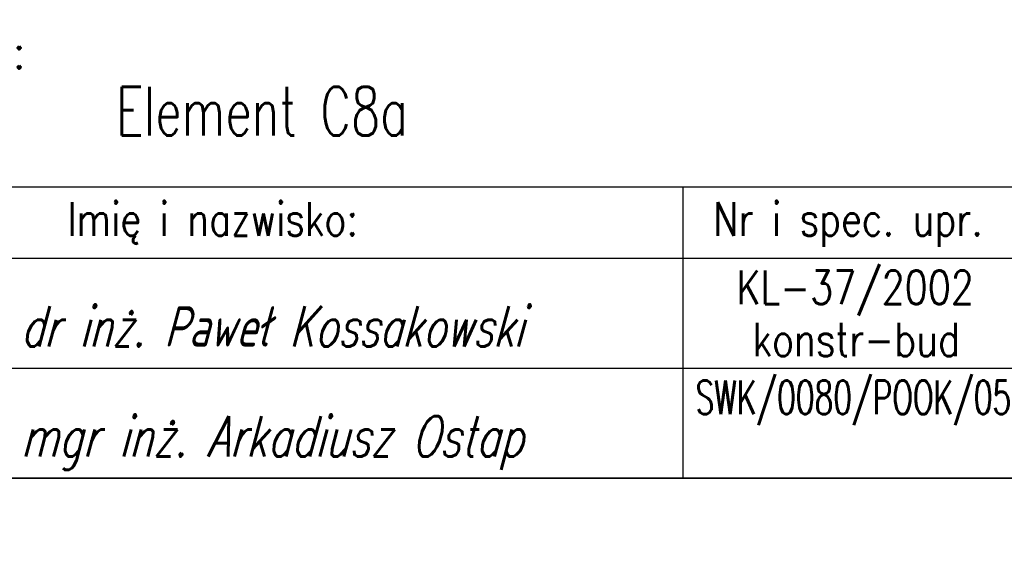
# Model space of a CAD drawing. Header units: millimetres. Extents: x -34919 to 306996, y -293018 to -145733.
# Tile 211 of 256: x 87243 to 87750, y -196130 to -195848. Entities that reach past the tile are written whole.
import ezdxf
from ezdxf.enums import TextEntityAlignment as Align

# ---------------------------------------------------------------- set-up
doc = ezdxf.new("R2010")
doc.units = ezdxf.units.MM
doc.header["$LTSCALE"] = 3
doc.layers.add('Prz', color=5, linetype='Continuous')
doc.layers.add('TABELA', color=7, linetype='Continuous')
doc.layers.add('SIATKA', color=5, linetype='Continuous', lineweight=18)
doc.styles.add('NOVE3', font='romans.shx', dxfattribs={"width": 0.7})
doc.styles.add('ROMANS', font='romans.shx')

# ---------------------------------------------------------------- blocks, each defined once
blk = doc.blocks.new('A$C72E22663')
at = {"layer": 'Prz'}
blk.add_lwpolyline([(-1140, 0), (0, 0), (0, 459.29), (-1140, 459.29)], close=True, dxfattribs=at)
at = {"layer": 'TABELA', "color": 3}
for p, q in [((-1140, 149.76), (-248.8, 149.76)), ((-624.74, 56.54), (-624.74, 149.76)), ((-1140, 113.08), (-248.8, 113.08)), ((-624.74, 0), (-624.74, 93.22))]:
    blk.add_line(p, q, dxfattribs=at)
at = {"layer": 'TABELA', "color": 2}
blk.add_line((-1140, 56.54), (-248.8, 56.54), dxfattribs=at)
at = {"layer": 'TABELA', "color": 4, "style": 'ROMANS'}
blk.add_text('Treść rysunku:', height=17.28, rotation=360, dxfattribs=at).set_placement((-1131.24, 210.58))
for s, width, p in [('Imię i nazwisko:', 0.8, (-941.25, 124.65)), ('Nr i spec. upr.', 0.8, (-609.4, 124.65)), ('KL-37/2002', 0.8, (-597.45, 89.49)), ('konstr-bud', 0.8, (-589.19, 62.68)), ('SWK/0080/POOK/05', 0.65, (-618.42, 32.95))]:
    blk.add_text(s, height=17.28, rotation=360, dxfattribs=dict(at, width=width)).set_placement(p)
at = {"layer": 'TABELA', "color": 3, "style": 'ROMANS', "oblique": 15}
for s, width, p, p2 in [('dr inż. Paweł Kossakowski', 0.619896, (-965.19, 67.68), (-706.88, 67.68)), ('mgr inż. Arkadiusz Ostap', 0.641167, (-965.19, 11.14), (-706.88, 11.14))]:
    blk.add_text(s, height=20.736, rotation=360, dxfattribs=dict(at, width=width)).set_placement(p, p2, align=Align.FIT)

msp = doc.modelspace()

# ---------------------------------------------------------------- linework, layer by layer
at = {"layer": 'Prz', "elevation": 0}
msp.add_lwpolyline([(88209.285, -196083.303), (84109.285, -196083.303), (84109.285, -193183.303), (88209.285, -193183.303)], close=True, dxfattribs=at)

# ---------------------------------------------------------------- block references
at = {"layer": 'SIATKA', "color": 42}
msp.add_blockref('A$C72E22663', (88209.285, -196083.303, 0), dxfattribs=at)

# ---------------------------------------------------------------- texts
at = {"color": 20, "insert": (33837.901, -182331.101), "char_height": 300, "width": 16331.01415, "attachment_point": 1, "style": 'NOVE3'}
msp.add_mtext('{\\C1;Wytyczne montażowe\\P\\H0.83333x;\\C3;Podczas montażu należy bezwzględnie przestrzegać dopuszczalnych tolerancji z uwagi na ścisłe dopasowanie elementów amortyzujących ugięcia dźwigarów przekrycia auli.\\P\\H1.2x;\\C1;\\PZabezpieczenia antykorozyjne.\\C256;\\P\\H0.83333x;\\C3;Wszystkie elementy stalowe konstrukcji należy poddać ocynkowaniu ogniowemu.\\PKonstrukcje przeznaczone do cynkowania ogniowego powinny odpowiadać następującym warunkom:\\P\\pl900;^I1. Spoiny powinny być wykonane metodą półautomatyczną w osłonie gazów ochronnych. Nie zaleca się spawania elektrodą otuloną, ze względu na złą jakość powłoki cynkowej na spoinach.\\P^I2. Powierzchnia konstrukcji powinna być wolna od: zawalcowań, zgorzelin, odprysków po spawaniu, ostrych krawędzi, zanieczyszczeń farbami, olejami, emulsjami oraz innymi materiałami stosowanymi przy trasowaniu, znakowaniu, spawaniu, wierceniu itp. W przypadku spawania elektrodą należy dokładnie usunąć otulinę spawalniczą w celu zminimalizowania wad powłoki. Po ocynkowaniu uwydatnią się wady jakości powierzchni stali np. zawalcowania, rysy traserskie, zeszlifowania, pory, odpryski spawalnicze, wadliwe spoiny.\\P^I3. Elementy konstrukcyjne powinny posiadać odpowiednie otwory technologiczne do odpowietrzenia, swobodnego przepływu cynku zewnątrz i wewnątrz elementu oraz do podwieszenia (mogą być przyspawane uchwyty z blachy z otworami).\\P^I4. W przypadku powierzchni spawanych na zakładkę, spoina powinna być szczelna ze wszystkich stron (spawana na około), a nakładki szczelnie przylegać do konstrukcji. Przekroje skrzynkowe oraz powierzchnie nakładające się mogą powodować uszkodzenie konstrukcji - pękanie spoin.\\P^I5. Każdy element konstrukcyjny powinien składać się z jednego gatunku stali.\\P^I6. Konstrukcje nie powinny posiadać małych szczelin lub wnęk. Spoiny powinny być szczelne i zamknięte wokół elementu, ponieważ w przeciwnym przypadku mogą po cynkowaniu wylewać się z nich resztki topnika i kwasu pogarszając jakość powłoki (tzw. "krwawe wycieki").\\P^I7. Naddatek wymiarowy dla otworów pod śruby powinien wynosić 1 - 2 mm.\\PTermiczne oddziaływanie kąpieli cynkowej uwalnia w elementach naprężenia wewnętrzne, co może powodować odkształcenia. Szczególnie uwidacznia się to w elementach spawanych. Dotyczy to także dwuteowników spawanych, których odkształcenia po cynkowaniu mogą przekroczyć dopuszczalne normy, oraz nie usztywnionych arkuszy blach i otwartych kształtowników giętych.\\P\\C256;\\P\\pl0;\\H1.2x;\\C1;Malowanie konstrukcji.\\P\\H0.83333x;\\C3;Wszystkie elementy stalowe konstrukcji należy pomalować proszkowo na kolor RAL 9011}', dxfattribs=at)
at = {"layer": 'TABELA', "color": 2, "style": 'ROMANS', "width": 0.7}
msp.add_text('Element C8a', height=25, rotation=360, dxfattribs=at).set_placement((87292.991, -195907.156, 0))

doc.saveas('drawing.dxf')
